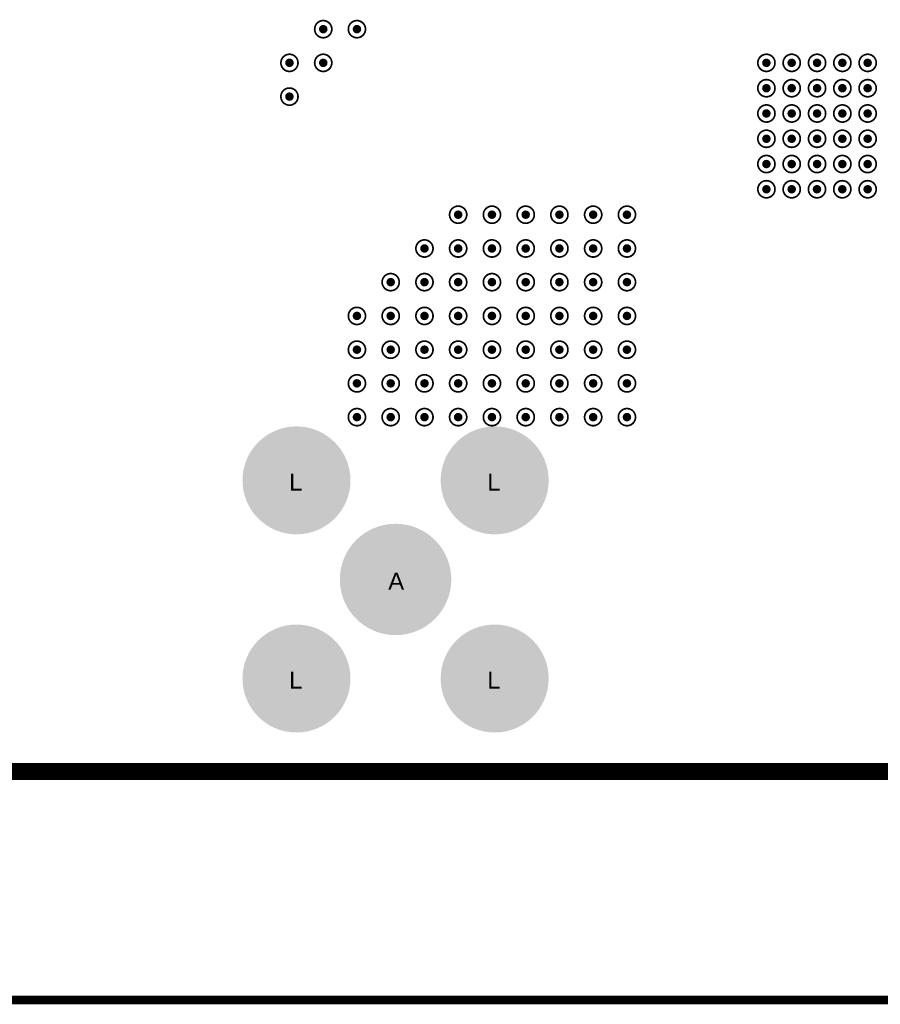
# Model space of a CAD drawing. Header units: inches. Extents: x -11.9 to 0, y -4.1 to 7.1.
# Tile 31 of 54: x -3.6 to -2.6, y -0.3 to 0.9. Entities that reach past the tile are written whole.
import ezdxf

# ---------------------------------------------------------------- set-up
doc = ezdxf.new("R2010")
doc.units = ezdxf.units.IN
doc.header["$MEASUREMENT"] = 0
for name, color, linetype in [('DrillDrawing', 1, 'Continuous'), ('Mechanical1', 6, 'Continuous'), ('Mechanical2', 216, 'Continuous'), ('MultiLayer', 9, 'Continuous'), ('PadHoleLayer', 156, 'Continuous'), ('ViaHoleLayer', 16, 'Continuous')]:
    doc.layers.add(name, color=color, linetype=linetype)
doc.styles.add('Arial', font='txt', dxfattribs={"height": 0.2})

# ---------------------------------------------------------------- blocks, each defined once
blk = doc.blocks.new('W_____WP_THRBU_59')
at = {"layer": 'MultiLayer'}
h = blk.add_hatch(color=9, dxfattribs=at)
edge = h.paths.add_edge_path()
edge.add_arc((-0.1156, 0.1156), 0.063, 0, 360)
h = blk.add_hatch(color=9, dxfattribs=at)
edge = h.paths.add_edge_path()
edge.add_arc((0.1156, 0.1156), 0.063, 0, 360)
h = blk.add_hatch(color=9, dxfattribs=at)
edge = h.paths.add_edge_path()
edge.add_arc((0, 0), 0.0591, 0, 360)
h = blk.add_hatch(color=9, dxfattribs=at)
edge = h.paths.add_edge_path()
edge.add_arc((-0.1156, -0.1156), 0.063, 0, 360)
h = blk.add_hatch(color=9, dxfattribs=at)
edge = h.paths.add_edge_path()
edge.add_arc((0.1156, -0.1156), 0.063, 0, 360)
at = {"layer": 'PadHoleLayer'}
h = blk.add_hatch(color=156, dxfattribs=at)
edge = h.paths.add_edge_path()
edge.add_arc((-0.1156, 0.1156), 0.0364, 0, 360)
h = blk.add_hatch(color=156, dxfattribs=at)
edge = h.paths.add_edge_path()
edge.add_arc((0.1156, 0.1156), 0.0364, 0, 360)
h = blk.add_hatch(color=156, dxfattribs=at)
edge = h.paths.add_edge_path()
edge.add_arc((0, 0), 0.065, 0, 360)
h = blk.add_hatch(color=156, dxfattribs=at)
edge = h.paths.add_edge_path()
edge.add_arc((-0.1156, -0.1156), 0.0364, 0, 360)
h = blk.add_hatch(color=156, dxfattribs=at)
edge = h.paths.add_edge_path()
edge.add_arc((0.1156, -0.1156), 0.0364, 0, 360)

msp = doc.modelspace()

# ---------------------------------------------------------------- hatches: boundary and pattern name
at = {"layer": 'ViaHoleLayer'}
h = msp.add_hatch(color=16, dxfattribs=at)
edge = h.paths.add_edge_path()
edge.add_arc((-3.2283, 0.8661), 0.005, 0, 360)
h = msp.add_hatch(color=16, dxfattribs=at)
edge = h.paths.add_edge_path()
edge.add_arc((-3.189, 0.8661), 0.005, 0, 360)
h = msp.add_hatch(color=16, dxfattribs=at)
edge = h.paths.add_edge_path()
edge.add_arc((-3.2677, 0.8268), 0.005, 0, 360)
h = msp.add_hatch(color=16, dxfattribs=at)
edge = h.paths.add_edge_path()
edge.add_arc((-3.2283, 0.8268), 0.005, 0, 360)
h = msp.add_hatch(color=16, dxfattribs=at)
edge = h.paths.add_edge_path()
edge.add_arc((-2.7113, 0.8268), 0.005, 0, 360)
h = msp.add_hatch(color=16, dxfattribs=at)
edge = h.paths.add_edge_path()
edge.add_arc((-2.6818, 0.8268), 0.005, 0, 360)
h = msp.add_hatch(color=16, dxfattribs=at)
edge = h.paths.add_edge_path()
edge.add_arc((-2.6522, 0.8268), 0.005, 0, 360)
h = msp.add_hatch(color=16, dxfattribs=at)
edge = h.paths.add_edge_path()
edge.add_arc((-2.6227, 0.8268), 0.005, 0, 360)
h = msp.add_hatch(color=16, dxfattribs=at)
edge = h.paths.add_edge_path()
edge.add_arc((-2.5932, 0.8268), 0.005, 0, 360)
h = msp.add_hatch(color=16, dxfattribs=at)
edge = h.paths.add_edge_path()
edge.add_arc((-2.7113, 0.7972), 0.005, 0, 360)
h = msp.add_hatch(color=16, dxfattribs=at)
edge = h.paths.add_edge_path()
edge.add_arc((-2.6818, 0.7972), 0.005, 0, 360)
h = msp.add_hatch(color=16, dxfattribs=at)
edge = h.paths.add_edge_path()
edge.add_arc((-2.6522, 0.7972), 0.005, 0, 360)
h = msp.add_hatch(color=16, dxfattribs=at)
edge = h.paths.add_edge_path()
edge.add_arc((-2.6227, 0.7972), 0.005, 0, 360)
h = msp.add_hatch(color=16, dxfattribs=at)
edge = h.paths.add_edge_path()
edge.add_arc((-2.5932, 0.7972), 0.005, 0, 360)
h = msp.add_hatch(color=16, dxfattribs=at)
edge = h.paths.add_edge_path()
edge.add_arc((-3.2677, 0.7874), 0.005, 0, 360)
h = msp.add_hatch(color=16, dxfattribs=at)
edge = h.paths.add_edge_path()
edge.add_arc((-2.7113, 0.7677), 0.005, 0, 360)
h = msp.add_hatch(color=16, dxfattribs=at)
edge = h.paths.add_edge_path()
edge.add_arc((-2.6818, 0.7677), 0.005, 0, 360)
h = msp.add_hatch(color=16, dxfattribs=at)
edge = h.paths.add_edge_path()
edge.add_arc((-2.6522, 0.7677), 0.005, 0, 360)
h = msp.add_hatch(color=16, dxfattribs=at)
edge = h.paths.add_edge_path()
edge.add_arc((-2.6227, 0.7677), 0.005, 0, 360)
h = msp.add_hatch(color=16, dxfattribs=at)
edge = h.paths.add_edge_path()
edge.add_arc((-2.5932, 0.7677), 0.005, 0, 360)
h = msp.add_hatch(color=16, dxfattribs=at)
edge = h.paths.add_edge_path()
edge.add_arc((-2.7113, 0.7382), 0.005, 0, 360)
h = msp.add_hatch(color=16, dxfattribs=at)
edge = h.paths.add_edge_path()
edge.add_arc((-2.6818, 0.7382), 0.005, 0, 360)
h = msp.add_hatch(color=16, dxfattribs=at)
edge = h.paths.add_edge_path()
edge.add_arc((-2.6522, 0.7382), 0.005, 0, 360)
h = msp.add_hatch(color=16, dxfattribs=at)
edge = h.paths.add_edge_path()
edge.add_arc((-2.6227, 0.7382), 0.005, 0, 360)
h = msp.add_hatch(color=16, dxfattribs=at)
edge = h.paths.add_edge_path()
edge.add_arc((-2.5932, 0.7382), 0.005, 0, 360)
h = msp.add_hatch(color=16, dxfattribs=at)
edge = h.paths.add_edge_path()
edge.add_arc((-2.7113, 0.7087), 0.005, 0, 360)
h = msp.add_hatch(color=16, dxfattribs=at)
edge = h.paths.add_edge_path()
edge.add_arc((-2.6818, 0.7087), 0.005, 0, 360)
h = msp.add_hatch(color=16, dxfattribs=at)
edge = h.paths.add_edge_path()
edge.add_arc((-2.6522, 0.7087), 0.005, 0, 360)
h = msp.add_hatch(color=16, dxfattribs=at)
edge = h.paths.add_edge_path()
edge.add_arc((-2.6227, 0.7087), 0.005, 0, 360)
h = msp.add_hatch(color=16, dxfattribs=at)
edge = h.paths.add_edge_path()
edge.add_arc((-2.5932, 0.7087), 0.005, 0, 360)
h = msp.add_hatch(color=16, dxfattribs=at)
edge = h.paths.add_edge_path()
edge.add_arc((-2.7113, 0.6793), 0.005, 0, 360)
h = msp.add_hatch(color=16, dxfattribs=at)
edge = h.paths.add_edge_path()
edge.add_arc((-2.6818, 0.6793), 0.005, 0, 360)
h = msp.add_hatch(color=16, dxfattribs=at)
edge = h.paths.add_edge_path()
edge.add_arc((-2.6523, 0.6793), 0.005, 0, 360)
h = msp.add_hatch(color=16, dxfattribs=at)
edge = h.paths.add_edge_path()
edge.add_arc((-2.6228, 0.6793), 0.005, 0, 360)
h = msp.add_hatch(color=16, dxfattribs=at)
edge = h.paths.add_edge_path()
edge.add_arc((-2.5932, 0.6793), 0.005, 0, 360)
h = msp.add_hatch(color=16, dxfattribs=at)
edge = h.paths.add_edge_path()
edge.add_arc((-3.0709, 0.6496), 0.005, 0, 360)
h = msp.add_hatch(color=16, dxfattribs=at)
edge = h.paths.add_edge_path()
edge.add_arc((-3.0315, 0.6496), 0.005, 0, 360)
h = msp.add_hatch(color=16, dxfattribs=at)
edge = h.paths.add_edge_path()
edge.add_arc((-2.9921, 0.6496), 0.005, 0, 360)
h = msp.add_hatch(color=16, dxfattribs=at)
edge = h.paths.add_edge_path()
edge.add_arc((-2.9528, 0.6496), 0.005, 0, 360)
h = msp.add_hatch(color=16, dxfattribs=at)
edge = h.paths.add_edge_path()
edge.add_arc((-2.9134, 0.6496), 0.005, 0, 360)
h = msp.add_hatch(color=16, dxfattribs=at)
edge = h.paths.add_edge_path()
edge.add_arc((-2.874, 0.6496), 0.005, 0, 360)
h = msp.add_hatch(color=16, dxfattribs=at)
edge = h.paths.add_edge_path()
edge.add_arc((-3.1102, 0.6102), 0.005, 0, 360)
h = msp.add_hatch(color=16, dxfattribs=at)
edge = h.paths.add_edge_path()
edge.add_arc((-3.0709, 0.6102), 0.005, 0, 360)
h = msp.add_hatch(color=16, dxfattribs=at)
edge = h.paths.add_edge_path()
edge.add_arc((-3.0315, 0.6102), 0.005, 0, 360)
h = msp.add_hatch(color=16, dxfattribs=at)
edge = h.paths.add_edge_path()
edge.add_arc((-2.9921, 0.6102), 0.005, 0, 360)
h = msp.add_hatch(color=16, dxfattribs=at)
edge = h.paths.add_edge_path()
edge.add_arc((-2.9528, 0.6102), 0.005, 0, 360)
h = msp.add_hatch(color=16, dxfattribs=at)
edge = h.paths.add_edge_path()
edge.add_arc((-2.9134, 0.6102), 0.005, 0, 360)
h = msp.add_hatch(color=16, dxfattribs=at)
edge = h.paths.add_edge_path()
edge.add_arc((-2.874, 0.6102), 0.005, 0, 360)
h = msp.add_hatch(color=16, dxfattribs=at)
edge = h.paths.add_edge_path()
edge.add_arc((-3.1496, 0.5709), 0.005, 0, 360)
h = msp.add_hatch(color=16, dxfattribs=at)
edge = h.paths.add_edge_path()
edge.add_arc((-3.1102, 0.5709), 0.005, 0, 360)
h = msp.add_hatch(color=16, dxfattribs=at)
edge = h.paths.add_edge_path()
edge.add_arc((-3.0709, 0.5709), 0.005, 0, 360)
h = msp.add_hatch(color=16, dxfattribs=at)
edge = h.paths.add_edge_path()
edge.add_arc((-3.0315, 0.5709), 0.005, 0, 360)
h = msp.add_hatch(color=16, dxfattribs=at)
edge = h.paths.add_edge_path()
edge.add_arc((-2.9921, 0.5709), 0.005, 0, 360)
h = msp.add_hatch(color=16, dxfattribs=at)
edge = h.paths.add_edge_path()
edge.add_arc((-2.9528, 0.5709), 0.005, 0, 360)
h = msp.add_hatch(color=16, dxfattribs=at)
edge = h.paths.add_edge_path()
edge.add_arc((-2.9134, 0.5709), 0.005, 0, 360)
h = msp.add_hatch(color=16, dxfattribs=at)
edge = h.paths.add_edge_path()
edge.add_arc((-2.874, 0.5709), 0.005, 0, 360)
h = msp.add_hatch(color=16, dxfattribs=at)
edge = h.paths.add_edge_path()
edge.add_arc((-3.189, 0.5315), 0.005, 0, 360)
h = msp.add_hatch(color=16, dxfattribs=at)
edge = h.paths.add_edge_path()
edge.add_arc((-3.1496, 0.5315), 0.005, 0, 360)
h = msp.add_hatch(color=16, dxfattribs=at)
edge = h.paths.add_edge_path()
edge.add_arc((-3.1102, 0.5315), 0.005, 0, 360)
h = msp.add_hatch(color=16, dxfattribs=at)
edge = h.paths.add_edge_path()
edge.add_arc((-3.0709, 0.5315), 0.005, 0, 360)
h = msp.add_hatch(color=16, dxfattribs=at)
edge = h.paths.add_edge_path()
edge.add_arc((-3.0315, 0.5315), 0.005, 0, 360)
h = msp.add_hatch(color=16, dxfattribs=at)
edge = h.paths.add_edge_path()
edge.add_arc((-2.9921, 0.5315), 0.005, 0, 360)
h = msp.add_hatch(color=16, dxfattribs=at)
edge = h.paths.add_edge_path()
edge.add_arc((-2.9528, 0.5315), 0.005, 0, 360)
h = msp.add_hatch(color=16, dxfattribs=at)
edge = h.paths.add_edge_path()
edge.add_arc((-2.9134, 0.5315), 0.005, 0, 360)
h = msp.add_hatch(color=16, dxfattribs=at)
edge = h.paths.add_edge_path()
edge.add_arc((-2.874, 0.5315), 0.005, 0, 360)
h = msp.add_hatch(color=16, dxfattribs=at)
edge = h.paths.add_edge_path()
edge.add_arc((-3.189, 0.4921), 0.005, 0, 360)
h = msp.add_hatch(color=16, dxfattribs=at)
edge = h.paths.add_edge_path()
edge.add_arc((-3.1496, 0.4921), 0.005, 0, 360)
h = msp.add_hatch(color=16, dxfattribs=at)
edge = h.paths.add_edge_path()
edge.add_arc((-3.1102, 0.4921), 0.005, 0, 360)
h = msp.add_hatch(color=16, dxfattribs=at)
edge = h.paths.add_edge_path()
edge.add_arc((-3.0709, 0.4921), 0.005, 0, 360)
h = msp.add_hatch(color=16, dxfattribs=at)
edge = h.paths.add_edge_path()
edge.add_arc((-3.0315, 0.4921), 0.005, 0, 360)
h = msp.add_hatch(color=16, dxfattribs=at)
edge = h.paths.add_edge_path()
edge.add_arc((-2.9921, 0.4921), 0.005, 0, 360)
h = msp.add_hatch(color=16, dxfattribs=at)
edge = h.paths.add_edge_path()
edge.add_arc((-2.9528, 0.4921), 0.005, 0, 360)
h = msp.add_hatch(color=16, dxfattribs=at)
edge = h.paths.add_edge_path()
edge.add_arc((-2.9134, 0.4921), 0.005, 0, 360)
h = msp.add_hatch(color=16, dxfattribs=at)
edge = h.paths.add_edge_path()
edge.add_arc((-2.874, 0.4921), 0.005, 0, 360)
h = msp.add_hatch(color=16, dxfattribs=at)
edge = h.paths.add_edge_path()
edge.add_arc((-3.189, 0.4528), 0.005, 0, 360)
h = msp.add_hatch(color=16, dxfattribs=at)
edge = h.paths.add_edge_path()
edge.add_arc((-3.1496, 0.4528), 0.005, 0, 360)
h = msp.add_hatch(color=16, dxfattribs=at)
edge = h.paths.add_edge_path()
edge.add_arc((-3.1102, 0.4528), 0.005, 0, 360)
h = msp.add_hatch(color=16, dxfattribs=at)
edge = h.paths.add_edge_path()
edge.add_arc((-3.0709, 0.4528), 0.005, 0, 360)
h = msp.add_hatch(color=16, dxfattribs=at)
edge = h.paths.add_edge_path()
edge.add_arc((-3.0315, 0.4528), 0.005, 0, 360)
h = msp.add_hatch(color=16, dxfattribs=at)
edge = h.paths.add_edge_path()
edge.add_arc((-2.9921, 0.4528), 0.005, 0, 360)
h = msp.add_hatch(color=16, dxfattribs=at)
edge = h.paths.add_edge_path()
edge.add_arc((-2.9528, 0.4528), 0.005, 0, 360)
h = msp.add_hatch(color=16, dxfattribs=at)
edge = h.paths.add_edge_path()
edge.add_arc((-2.9134, 0.4528), 0.005, 0, 360)
h = msp.add_hatch(color=16, dxfattribs=at)
edge = h.paths.add_edge_path()
edge.add_arc((-2.874, 0.4528), 0.005, 0, 360)
h = msp.add_hatch(color=16, dxfattribs=at)
edge = h.paths.add_edge_path()
edge.add_arc((-3.189, 0.4134), 0.005, 0, 360)
h = msp.add_hatch(color=16, dxfattribs=at)
edge = h.paths.add_edge_path()
edge.add_arc((-3.1496, 0.4134), 0.005, 0, 360)
h = msp.add_hatch(color=16, dxfattribs=at)
edge = h.paths.add_edge_path()
edge.add_arc((-3.1102, 0.4134), 0.005, 0, 360)
h = msp.add_hatch(color=16, dxfattribs=at)
edge = h.paths.add_edge_path()
edge.add_arc((-3.0709, 0.4134), 0.005, 0, 360)
h = msp.add_hatch(color=16, dxfattribs=at)
edge = h.paths.add_edge_path()
edge.add_arc((-3.0315, 0.4134), 0.005, 0, 360)
h = msp.add_hatch(color=16, dxfattribs=at)
edge = h.paths.add_edge_path()
edge.add_arc((-2.9921, 0.4134), 0.005, 0, 360)
h = msp.add_hatch(color=16, dxfattribs=at)
edge = h.paths.add_edge_path()
edge.add_arc((-2.9528, 0.4134), 0.005, 0, 360)
h = msp.add_hatch(color=16, dxfattribs=at)
edge = h.paths.add_edge_path()
edge.add_arc((-2.9134, 0.4134), 0.005, 0, 360)
h = msp.add_hatch(color=16, dxfattribs=at)
edge = h.paths.add_edge_path()
edge.add_arc((-2.874, 0.4134), 0.005, 0, 360)

# ---------------------------------------------------------------- linework, layer by layer
at = {"layer": 'DrillDrawing'}
for points, const_width in [([(-3.2183, 0.8661, 1), (-3.2383, 0.8661, 1)], 0.002), ([(-3.179, 0.8661, 1), (-3.199, 0.8661, 1)], 0.002), ([(-3.2388, 0.8661, 1), (-3.2378, 0.8661, 1)], 0.001), ([(-3.2188, 0.8661, 1), (-3.2178, 0.8661, 1)], 0.001), ([(-3.1995, 0.8661, 1), (-3.1985, 0.8661, 1)], 0.001), ([(-3.1795, 0.8661, 1), (-3.1785, 0.8661, 1)], 0.001), ([(-3.2577, 0.8268, 1), (-3.2777, 0.8268, 1)], 0.002), ([(-3.2782, 0.8268, 1), (-3.2772, 0.8268, 1)], 0.001), ([(-3.2582, 0.8268, 1), (-3.2572, 0.8268, 1)], 0.001), ([(-3.2183, 0.8268, 1), (-3.2383, 0.8268, 1)], 0.002), ([(-3.2388, 0.8268, 1), (-3.2378, 0.8268, 1)], 0.001), ([(-3.2188, 0.8268, 1), (-3.2178, 0.8268, 1)], 0.001), ([(-2.7013, 0.8268, 1), (-2.7213, 0.8268, 1)], 0.002), ([(-2.7218, 0.8268, 1), (-2.7208, 0.8268, 1)], 0.001), ([(-2.7018, 0.8268, 1), (-2.7008, 0.8268, 1)], 0.001), ([(-2.6718, 0.8268, 1), (-2.6918, 0.8268, 1)], 0.002), ([(-2.6923, 0.8268, 1), (-2.6913, 0.8268, 1)], 0.001), ([(-2.6723, 0.8268, 1), (-2.6713, 0.8268, 1)], 0.001), ([(-2.6422, 0.8268, 1), (-2.6622, 0.8268, 1)], 0.002), ([(-2.6627, 0.8268, 1), (-2.6617, 0.8268, 1)], 0.001), ([(-2.6427, 0.8268, 1), (-2.6417, 0.8268, 1)], 0.001), ([(-2.6127, 0.8268, 1), (-2.6327, 0.8268, 1)], 0.002), ([(-2.6332, 0.8268, 1), (-2.6322, 0.8268, 1)], 0.001), ([(-2.6132, 0.8268, 1), (-2.6122, 0.8268, 1)], 0.001), ([(-2.5832, 0.8268, 1), (-2.6032, 0.8268, 1)], 0.002), ([(-2.6037, 0.8268, 1), (-2.6027, 0.8268, 1)], 0.001), ([(-2.5837, 0.8268, 1), (-2.5827, 0.8268, 1)], 0.001), ([(-2.7013, 0.7972, 1), (-2.7213, 0.7972, 1)], 0.002), ([(-2.6718, 0.7972, 1), (-2.6918, 0.7972, 1)], 0.002), ([(-2.6422, 0.7972, 1), (-2.6622, 0.7972, 1)], 0.002), ([(-2.6127, 0.7972, 1), (-2.6327, 0.7972, 1)], 0.002), ([(-2.5832, 0.7972, 1), (-2.6032, 0.7972, 1)], 0.002), ([(-3.2577, 0.7874, 1), (-3.2777, 0.7874, 1)], 0.002), ([(-2.7218, 0.7972, 1), (-2.7208, 0.7972, 1)], 0.001), ([(-2.7018, 0.7972, 1), (-2.7008, 0.7972, 1)], 0.001), ([(-2.6923, 0.7972, 1), (-2.6913, 0.7972, 1)], 0.001), ([(-2.6723, 0.7972, 1), (-2.6713, 0.7972, 1)], 0.001), ([(-2.6627, 0.7972, 1), (-2.6617, 0.7972, 1)], 0.001), ([(-2.6427, 0.7972, 1), (-2.6417, 0.7972, 1)], 0.001), ([(-2.6332, 0.7972, 1), (-2.6322, 0.7972, 1)], 0.001), ([(-2.6132, 0.7972, 1), (-2.6122, 0.7972, 1)], 0.001), ([(-2.6037, 0.7972, 1), (-2.6027, 0.7972, 1)], 0.001), ([(-2.5837, 0.7972, 1), (-2.5827, 0.7972, 1)], 0.001), ([(-3.2782, 0.7874, 1), (-3.2772, 0.7874, 1)], 0.001), ([(-3.2582, 0.7874, 1), (-3.2572, 0.7874, 1)], 0.001), ([(-2.7013, 0.7677, 1), (-2.7213, 0.7677, 1)], 0.002), ([(-2.6718, 0.7677, 1), (-2.6918, 0.7677, 1)], 0.002), ([(-2.6422, 0.7677, 1), (-2.6622, 0.7677, 1)], 0.002), ([(-2.6127, 0.7677, 1), (-2.6327, 0.7677, 1)], 0.002), ([(-2.5832, 0.7677, 1), (-2.6032, 0.7677, 1)], 0.002), ([(-2.7218, 0.7677, 1), (-2.7208, 0.7677, 1)], 0.001), ([(-2.7018, 0.7677, 1), (-2.7008, 0.7677, 1)], 0.001), ([(-2.6923, 0.7677, 1), (-2.6913, 0.7677, 1)], 0.001), ([(-2.6723, 0.7677, 1), (-2.6713, 0.7677, 1)], 0.001), ([(-2.6627, 0.7677, 1), (-2.6617, 0.7677, 1)], 0.001), ([(-2.6427, 0.7677, 1), (-2.6417, 0.7677, 1)], 0.001), ([(-2.6332, 0.7677, 1), (-2.6322, 0.7677, 1)], 0.001), ([(-2.6132, 0.7677, 1), (-2.6122, 0.7677, 1)], 0.001), ([(-2.6037, 0.7677, 1), (-2.6027, 0.7677, 1)], 0.001), ([(-2.5837, 0.7677, 1), (-2.5827, 0.7677, 1)], 0.001), ([(-2.7013, 0.7382, 1), (-2.7213, 0.7382, 1)], 0.002), ([(-2.6718, 0.7382, 1), (-2.6918, 0.7382, 1)], 0.002), ([(-2.6422, 0.7382, 1), (-2.6622, 0.7382, 1)], 0.002), ([(-2.6127, 0.7382, 1), (-2.6327, 0.7382, 1)], 0.002), ([(-2.5832, 0.7382, 1), (-2.6032, 0.7382, 1)], 0.002), ([(-2.7218, 0.7382, 1), (-2.7208, 0.7382, 1)], 0.001), ([(-2.7018, 0.7382, 1), (-2.7008, 0.7382, 1)], 0.001), ([(-2.6923, 0.7382, 1), (-2.6913, 0.7382, 1)], 0.001), ([(-2.6723, 0.7382, 1), (-2.6713, 0.7382, 1)], 0.001), ([(-2.6627, 0.7382, 1), (-2.6617, 0.7382, 1)], 0.001), ([(-2.6427, 0.7382, 1), (-2.6417, 0.7382, 1)], 0.001), ([(-2.6332, 0.7382, 1), (-2.6322, 0.7382, 1)], 0.001), ([(-2.6132, 0.7382, 1), (-2.6122, 0.7382, 1)], 0.001), ([(-2.6037, 0.7382, 1), (-2.6027, 0.7382, 1)], 0.001), ([(-2.5837, 0.7382, 1), (-2.5827, 0.7382, 1)], 0.001), ([(-2.7013, 0.7087, 1), (-2.7213, 0.7087, 1)], 0.002), ([(-2.6718, 0.7087, 1), (-2.6918, 0.7087, 1)], 0.002), ([(-2.6422, 0.7087, 1), (-2.6622, 0.7087, 1)], 0.002), ([(-2.6127, 0.7087, 1), (-2.6327, 0.7087, 1)], 0.002), ([(-2.5832, 0.7087, 1), (-2.6032, 0.7087, 1)], 0.002), ([(-2.7218, 0.7087, 1), (-2.7208, 0.7087, 1)], 0.001), ([(-2.7018, 0.7087, 1), (-2.7008, 0.7087, 1)], 0.001), ([(-2.6923, 0.7087, 1), (-2.6913, 0.7087, 1)], 0.001), ([(-2.6723, 0.7087, 1), (-2.6713, 0.7087, 1)], 0.001), ([(-2.6627, 0.7087, 1), (-2.6617, 0.7087, 1)], 0.001), ([(-2.6427, 0.7087, 1), (-2.6417, 0.7087, 1)], 0.001), ([(-2.6332, 0.7087, 1), (-2.6322, 0.7087, 1)], 0.001), ([(-2.6132, 0.7087, 1), (-2.6122, 0.7087, 1)], 0.001), ([(-2.6037, 0.7087, 1), (-2.6027, 0.7087, 1)], 0.001), ([(-2.5837, 0.7087, 1), (-2.5827, 0.7087, 1)], 0.001), ([(-2.7013, 0.6793, 1), (-2.7213, 0.6793, 1)], 0.002), ([(-2.6718, 0.6793, 1), (-2.6918, 0.6793, 1)], 0.002), ([(-2.6423, 0.6793, 1), (-2.6623, 0.6793, 1)], 0.002), ([(-2.6128, 0.6793, 1), (-2.6328, 0.6793, 1)], 0.002), ([(-2.5832, 0.6793, 1), (-2.6032, 0.6793, 1)], 0.002), ([(-2.7218, 0.6793, 1), (-2.7208, 0.6793, 1)], 0.001), ([(-2.7018, 0.6793, 1), (-2.7008, 0.6793, 1)], 0.001), ([(-2.6923, 0.6793, 1), (-2.6913, 0.6793, 1)], 0.001), ([(-2.6723, 0.6793, 1), (-2.6713, 0.6793, 1)], 0.001), ([(-2.6628, 0.6793, 1), (-2.6618, 0.6793, 1)], 0.001), ([(-2.6428, 0.6793, 1), (-2.6418, 0.6793, 1)], 0.001), ([(-2.6333, 0.6793, 1), (-2.6323, 0.6793, 1)], 0.001), ([(-2.6133, 0.6793, 1), (-2.6123, 0.6793, 1)], 0.001), ([(-2.6037, 0.6793, 1), (-2.6027, 0.6793, 1)], 0.001), ([(-2.5837, 0.6793, 1), (-2.5827, 0.6793, 1)], 0.001), ([(-3.0609, 0.6496, 1), (-3.0809, 0.6496, 1)], 0.002), ([(-3.0215, 0.6496, 1), (-3.0415, 0.6496, 1)], 0.002), ([(-2.9821, 0.6496, 1), (-3.0021, 0.6496, 1)], 0.002), ([(-2.9428, 0.6496, 1), (-2.9628, 0.6496, 1)], 0.002), ([(-2.9034, 0.6496, 1), (-2.9234, 0.6496, 1)], 0.002), ([(-2.864, 0.6496, 1), (-2.884, 0.6496, 1)], 0.002), ([(-3.0814, 0.6496, 1), (-3.0804, 0.6496, 1)], 0.001), ([(-3.0614, 0.6496, 1), (-3.0604, 0.6496, 1)], 0.001), ([(-3.042, 0.6496, 1), (-3.041, 0.6496, 1)], 0.001), ([(-3.022, 0.6496, 1), (-3.021, 0.6496, 1)], 0.001), ([(-3.0026, 0.6496, 1), (-3.0016, 0.6496, 1)], 0.001), ([(-2.9826, 0.6496, 1), (-2.9816, 0.6496, 1)], 0.001), ([(-2.9633, 0.6496, 1), (-2.9623, 0.6496, 1)], 0.001), ([(-2.9433, 0.6496, 1), (-2.9423, 0.6496, 1)], 0.001), ([(-2.9239, 0.6496, 1), (-2.9229, 0.6496, 1)], 0.001), ([(-2.9039, 0.6496, 1), (-2.9029, 0.6496, 1)], 0.001), ([(-2.8845, 0.6496, 1), (-2.8835, 0.6496, 1)], 0.001), ([(-2.8645, 0.6496, 1), (-2.8635, 0.6496, 1)], 0.001), ([(-3.1002, 0.6102, 1), (-3.1202, 0.6102, 1)], 0.002), ([(-3.0609, 0.6102, 1), (-3.0809, 0.6102, 1)], 0.002), ([(-3.0215, 0.6102, 1), (-3.0415, 0.6102, 1)], 0.002), ([(-2.9821, 0.6102, 1), (-3.0021, 0.6102, 1)], 0.002), ([(-2.9428, 0.6102, 1), (-2.9628, 0.6102, 1)], 0.002), ([(-2.9034, 0.6102, 1), (-2.9234, 0.6102, 1)], 0.002), ([(-2.864, 0.6102, 1), (-2.884, 0.6102, 1)], 0.002), ([(-3.1207, 0.6102, 1), (-3.1197, 0.6102, 1)], 0.001), ([(-3.1007, 0.6102, 1), (-3.0997, 0.6102, 1)], 0.001), ([(-3.0814, 0.6102, 1), (-3.0804, 0.6102, 1)], 0.001), ([(-3.0614, 0.6102, 1), (-3.0604, 0.6102, 1)], 0.001), ([(-3.042, 0.6102, 1), (-3.041, 0.6102, 1)], 0.001), ([(-3.022, 0.6102, 1), (-3.021, 0.6102, 1)], 0.001), ([(-3.0026, 0.6102, 1), (-3.0016, 0.6102, 1)], 0.001), ([(-2.9826, 0.6102, 1), (-2.9816, 0.6102, 1)], 0.001), ([(-2.9633, 0.6102, 1), (-2.9623, 0.6102, 1)], 0.001), ([(-2.9433, 0.6102, 1), (-2.9423, 0.6102, 1)], 0.001), ([(-2.9239, 0.6102, 1), (-2.9229, 0.6102, 1)], 0.001), ([(-2.9039, 0.6102, 1), (-2.9029, 0.6102, 1)], 0.001), ([(-2.8845, 0.6102, 1), (-2.8835, 0.6102, 1)], 0.001), ([(-2.8645, 0.6102, 1), (-2.8635, 0.6102, 1)], 0.001), ([(-3.1396, 0.5709, 1), (-3.1596, 0.5709, 1)], 0.002), ([(-3.1002, 0.5709, 1), (-3.1202, 0.5709, 1)], 0.002), ([(-3.0609, 0.5709, 1), (-3.0809, 0.5709, 1)], 0.002), ([(-3.0215, 0.5709, 1), (-3.0415, 0.5709, 1)], 0.002), ([(-2.9821, 0.5709, 1), (-3.0021, 0.5709, 1)], 0.002), ([(-2.9428, 0.5709, 1), (-2.9628, 0.5709, 1)], 0.002), ([(-2.9034, 0.5709, 1), (-2.9234, 0.5709, 1)], 0.002), ([(-2.864, 0.5709, 1), (-2.884, 0.5709, 1)], 0.002), ([(-3.1601, 0.5709, 1), (-3.1591, 0.5709, 1)], 0.001), ([(-3.1401, 0.5709, 1), (-3.1391, 0.5709, 1)], 0.001), ([(-3.1207, 0.5709, 1), (-3.1197, 0.5709, 1)], 0.001), ([(-3.1007, 0.5709, 1), (-3.0997, 0.5709, 1)], 0.001), ([(-3.0814, 0.5709, 1), (-3.0804, 0.5709, 1)], 0.001), ([(-3.0614, 0.5709, 1), (-3.0604, 0.5709, 1)], 0.001), ([(-3.042, 0.5709, 1), (-3.041, 0.5709, 1)], 0.001), ([(-3.022, 0.5709, 1), (-3.021, 0.5709, 1)], 0.001), ([(-3.0026, 0.5709, 1), (-3.0016, 0.5709, 1)], 0.001), ([(-2.9826, 0.5709, 1), (-2.9816, 0.5709, 1)], 0.001), ([(-2.9633, 0.5709, 1), (-2.9623, 0.5709, 1)], 0.001), ([(-2.9433, 0.5709, 1), (-2.9423, 0.5709, 1)], 0.001), ([(-2.9239, 0.5709, 1), (-2.9229, 0.5709, 1)], 0.001), ([(-2.9039, 0.5709, 1), (-2.9029, 0.5709, 1)], 0.001), ([(-2.8845, 0.5709, 1), (-2.8835, 0.5709, 1)], 0.001), ([(-2.8645, 0.5709, 1), (-2.8635, 0.5709, 1)], 0.001), ([(-3.179, 0.5315, 1), (-3.199, 0.5315, 1)], 0.002), ([(-3.1396, 0.5315, 1), (-3.1596, 0.5315, 1)], 0.002), ([(-3.1002, 0.5315, 1), (-3.1202, 0.5315, 1)], 0.002), ([(-3.0609, 0.5315, 1), (-3.0809, 0.5315, 1)], 0.002), ([(-3.0215, 0.5315, 1), (-3.0415, 0.5315, 1)], 0.002), ([(-2.9821, 0.5315, 1), (-3.0021, 0.5315, 1)], 0.002), ([(-2.9428, 0.5315, 1), (-2.9628, 0.5315, 1)], 0.002), ([(-2.9034, 0.5315, 1), (-2.9234, 0.5315, 1)], 0.002), ([(-2.864, 0.5315, 1), (-2.884, 0.5315, 1)], 0.002), ([(-3.1995, 0.5315, 1), (-3.1985, 0.5315, 1)], 0.001), ([(-3.1795, 0.5315, 1), (-3.1785, 0.5315, 1)], 0.001), ([(-3.1601, 0.5315, 1), (-3.1591, 0.5315, 1)], 0.001), ([(-3.1401, 0.5315, 1), (-3.1391, 0.5315, 1)], 0.001), ([(-3.1207, 0.5315, 1), (-3.1197, 0.5315, 1)], 0.001), ([(-3.1007, 0.5315, 1), (-3.0997, 0.5315, 1)], 0.001), ([(-3.0814, 0.5315, 1), (-3.0804, 0.5315, 1)], 0.001), ([(-3.0614, 0.5315, 1), (-3.0604, 0.5315, 1)], 0.001), ([(-3.042, 0.5315, 1), (-3.041, 0.5315, 1)], 0.001), ([(-3.022, 0.5315, 1), (-3.021, 0.5315, 1)], 0.001), ([(-3.0026, 0.5315, 1), (-3.0016, 0.5315, 1)], 0.001), ([(-2.9826, 0.5315, 1), (-2.9816, 0.5315, 1)], 0.001), ([(-2.9633, 0.5315, 1), (-2.9623, 0.5315, 1)], 0.001), ([(-2.9433, 0.5315, 1), (-2.9423, 0.5315, 1)], 0.001), ([(-2.9239, 0.5315, 1), (-2.9229, 0.5315, 1)], 0.001), ([(-2.9039, 0.5315, 1), (-2.9029, 0.5315, 1)], 0.001), ([(-2.8845, 0.5315, 1), (-2.8835, 0.5315, 1)], 0.001), ([(-2.8645, 0.5315, 1), (-2.8635, 0.5315, 1)], 0.001), ([(-3.179, 0.4921, 1), (-3.199, 0.4921, 1)], 0.002), ([(-3.1396, 0.4921, 1), (-3.1596, 0.4921, 1)], 0.002), ([(-3.1002, 0.4921, 1), (-3.1202, 0.4921, 1)], 0.002), ([(-3.0609, 0.4921, 1), (-3.0809, 0.4921, 1)], 0.002), ([(-3.0215, 0.4921, 1), (-3.0415, 0.4921, 1)], 0.002), ([(-2.9821, 0.4921, 1), (-3.0021, 0.4921, 1)], 0.002), ([(-2.9428, 0.4921, 1), (-2.9628, 0.4921, 1)], 0.002), ([(-2.9034, 0.4921, 1), (-2.9234, 0.4921, 1)], 0.002), ([(-2.864, 0.4921, 1), (-2.884, 0.4921, 1)], 0.002), ([(-3.1995, 0.4921, 1), (-3.1985, 0.4921, 1)], 0.001), ([(-3.1795, 0.4921, 1), (-3.1785, 0.4921, 1)], 0.001), ([(-3.1601, 0.4921, 1), (-3.1591, 0.4921, 1)], 0.001), ([(-3.1401, 0.4921, 1), (-3.1391, 0.4921, 1)], 0.001), ([(-3.1207, 0.4921, 1), (-3.1197, 0.4921, 1)], 0.001), ([(-3.1007, 0.4921, 1), (-3.0997, 0.4921, 1)], 0.001), ([(-3.0814, 0.4921, 1), (-3.0804, 0.4921, 1)], 0.001), ([(-3.0614, 0.4921, 1), (-3.0604, 0.4921, 1)], 0.001), ([(-3.042, 0.4921, 1), (-3.041, 0.4921, 1)], 0.001), ([(-3.022, 0.4921, 1), (-3.021, 0.4921, 1)], 0.001), ([(-3.0026, 0.4921, 1), (-3.0016, 0.4921, 1)], 0.001), ([(-2.9826, 0.4921, 1), (-2.9816, 0.4921, 1)], 0.001), ([(-2.9633, 0.4921, 1), (-2.9623, 0.4921, 1)], 0.001), ([(-2.9433, 0.4921, 1), (-2.9423, 0.4921, 1)], 0.001), ([(-2.9239, 0.4921, 1), (-2.9229, 0.4921, 1)], 0.001), ([(-2.9039, 0.4921, 1), (-2.9029, 0.4921, 1)], 0.001), ([(-2.8845, 0.4921, 1), (-2.8835, 0.4921, 1)], 0.001), ([(-2.8645, 0.4921, 1), (-2.8635, 0.4921, 1)], 0.001), ([(-3.179, 0.4528, 1), (-3.199, 0.4528, 1)], 0.002), ([(-3.1396, 0.4528, 1), (-3.1596, 0.4528, 1)], 0.002), ([(-3.1002, 0.4528, 1), (-3.1202, 0.4528, 1)], 0.002), ([(-3.0609, 0.4528, 1), (-3.0809, 0.4528, 1)], 0.002), ([(-3.0215, 0.4528, 1), (-3.0415, 0.4528, 1)], 0.002), ([(-2.9821, 0.4528, 1), (-3.0021, 0.4528, 1)], 0.002), ([(-2.9428, 0.4528, 1), (-2.9628, 0.4528, 1)], 0.002), ([(-2.9034, 0.4528, 1), (-2.9234, 0.4528, 1)], 0.002), ([(-2.864, 0.4528, 1), (-2.884, 0.4528, 1)], 0.002), ([(-3.1995, 0.4528, 1), (-3.1985, 0.4528, 1)], 0.001), ([(-3.1795, 0.4528, 1), (-3.1785, 0.4528, 1)], 0.001), ([(-3.1601, 0.4528, 1), (-3.1591, 0.4528, 1)], 0.001), ([(-3.1401, 0.4528, 1), (-3.1391, 0.4528, 1)], 0.001), ([(-3.1207, 0.4528, 1), (-3.1197, 0.4528, 1)], 0.001), ([(-3.1007, 0.4528, 1), (-3.0997, 0.4528, 1)], 0.001), ([(-3.0814, 0.4528, 1), (-3.0804, 0.4528, 1)], 0.001), ([(-3.0614, 0.4528, 1), (-3.0604, 0.4528, 1)], 0.001), ([(-3.042, 0.4528, 1), (-3.041, 0.4528, 1)], 0.001), ([(-3.022, 0.4528, 1), (-3.021, 0.4528, 1)], 0.001), ([(-3.0026, 0.4528, 1), (-3.0016, 0.4528, 1)], 0.001), ([(-2.9826, 0.4528, 1), (-2.9816, 0.4528, 1)], 0.001), ([(-2.9633, 0.4528, 1), (-2.9623, 0.4528, 1)], 0.001), ([(-2.9433, 0.4528, 1), (-2.9423, 0.4528, 1)], 0.001), ([(-2.9239, 0.4528, 1), (-2.9229, 0.4528, 1)], 0.001), ([(-2.9039, 0.4528, 1), (-2.9029, 0.4528, 1)], 0.001), ([(-2.8845, 0.4528, 1), (-2.8835, 0.4528, 1)], 0.001), ([(-2.8645, 0.4528, 1), (-2.8635, 0.4528, 1)], 0.001), ([(-3.179, 0.4134, 1), (-3.199, 0.4134, 1)], 0.002), ([(-3.1995, 0.4134, 1), (-3.1985, 0.4134, 1)], 0.001), ([(-3.1795, 0.4134, 1), (-3.1785, 0.4134, 1)], 0.001), ([(-3.1396, 0.4134, 1), (-3.1596, 0.4134, 1)], 0.002), ([(-3.1601, 0.4134, 1), (-3.1591, 0.4134, 1)], 0.001), ([(-3.1401, 0.4134, 1), (-3.1391, 0.4134, 1)], 0.001), ([(-3.1002, 0.4134, 1), (-3.1202, 0.4134, 1)], 0.002), ([(-3.1207, 0.4134, 1), (-3.1197, 0.4134, 1)], 0.001), ([(-3.1007, 0.4134, 1), (-3.0997, 0.4134, 1)], 0.001), ([(-3.0609, 0.4134, 1), (-3.0809, 0.4134, 1)], 0.002), ([(-3.0814, 0.4134, 1), (-3.0804, 0.4134, 1)], 0.001), ([(-3.0614, 0.4134, 1), (-3.0604, 0.4134, 1)], 0.001), ([(-3.0215, 0.4134, 1), (-3.0415, 0.4134, 1)], 0.002), ([(-3.042, 0.4134, 1), (-3.041, 0.4134, 1)], 0.001), ([(-3.022, 0.4134, 1), (-3.021, 0.4134, 1)], 0.001), ([(-2.9821, 0.4134, 1), (-3.0021, 0.4134, 1)], 0.002), ([(-3.0026, 0.4134, 1), (-3.0016, 0.4134, 1)], 0.001), ([(-2.9826, 0.4134, 1), (-2.9816, 0.4134, 1)], 0.001), ([(-2.9428, 0.4134, 1), (-2.9628, 0.4134, 1)], 0.002), ([(-2.9633, 0.4134, 1), (-2.9623, 0.4134, 1)], 0.001), ([(-2.9433, 0.4134, 1), (-2.9423, 0.4134, 1)], 0.001), ([(-2.9034, 0.4134, 1), (-2.9234, 0.4134, 1)], 0.002), ([(-2.9239, 0.4134, 1), (-2.9229, 0.4134, 1)], 0.001), ([(-2.9039, 0.4134, 1), (-2.9029, 0.4134, 1)], 0.001), ([(-2.864, 0.4134, 1), (-2.884, 0.4134, 1)], 0.002), ([(-2.8845, 0.4134, 1), (-2.8835, 0.4134, 1)], 0.001), ([(-2.8645, 0.4134, 1), (-2.8635, 0.4134, 1)], 0.001)]:
    msp.add_lwpolyline(points, format="xyb", close=True, dxfattribs=dict(at, const_width=const_width))
at = {"layer": 'Mechanical1', "const_width": 0.0197}
msp.add_lwpolyline([(-4.122, 0), (0, 0)], dxfattribs=at)
msp.add_lwpolyline([(-4.122, 0), (0, 0)], dxfattribs=at)
msp.add_lwpolyline([(-4.122, 0), (0, 0)], dxfattribs=at)
at = {"layer": 'Mechanical2', "const_width": 0.01}
msp.add_lwpolyline([(-5.5079, -0.2667), (0, -0.2667)], dxfattribs=at)

# ---------------------------------------------------------------- block references
msp.add_blockref('W_____WP_THRBU_59', (-3.1439, 0.224))

# ---------------------------------------------------------------- texts
at = {"layer": 'DrillDrawing', "style": 'Arial'}
for s, p in [('L', (-3.2681, 0.3276)), ('L', (-3.037, 0.3276)), ('A', (-3.1525, 0.212)), ('L', (-3.2681, 0.0965)), ('L', (-3.037, 0.0965))]:
    msp.add_text(s, height=0.02, dxfattribs=at).set_placement(p)

doc.saveas('drawing.dxf')
